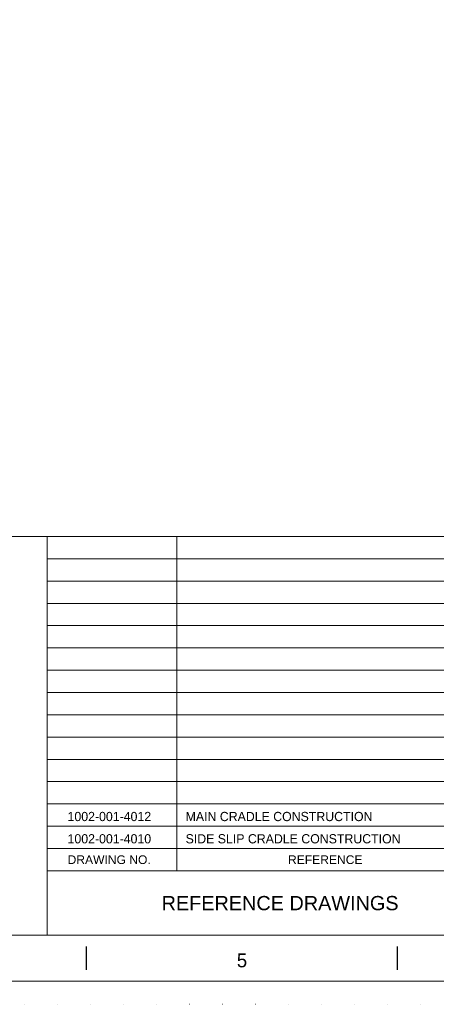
# Model space of a CAD drawing. Header units: millimetres. Extents: x -33820 to -29615, y -714818 to -711848.
# Tile 2 of 14: x -32466 to -32014, y -714818 to -713750. Entities that reach past the tile are written whole.
import ezdxf

# ---------------------------------------------------------------- set-up
doc = ezdxf.new("R2010")
doc.units = ezdxf.units.MM
doc.header["$MEASUREMENT"] = 0
doc.linetypes.add('DGN Style 1', pattern=[35.687127, 0, -35.687127])
doc.styles.get("Standard").update_dxf_attribs({"font": 'arial.ttf'})
doc.styles.add('Style-ENGINEERING', font='ENGINEERING.shx')

# ---------------------------------------------------------------- blocks, each defined once
blk = doc.blocks.new('*U109')
for p, q in [((-135.21, -2.47), (-135.21, 2.53)), ((-67.63, -2.47), (-67.63, 2.53))]:
    blk.add_line(p, q)
at = {"insert": (-101.42, -0.47), "char_height": 3, "attachment_point": 5, "line_spacing_factor": 1.2, "style": 'Style-ENGINEERING'}
blk.add_mtext('5', dxfattribs=at)
blk = doc.blocks.new('*U108')
at = {"color": 7, "linetype": 'Continuous', "lineweight": 0, "flags": 128}
blk.add_lwpolyline([(-415.55, 292.03), (415.45, 292.03), (415.45, -291.97), (-415.55, -291.97), (-415.55, 292.03)], close=True, dxfattribs=at)
at = {"color": 7, "linetype": 'Continuous', "lineweight": 13, "flags": 128}
blk.add_lwpolyline([(-405.55, 282.03), (405.45, 282.03), (405.45, -281.97), (-405.55, -281.97), (-405.55, 282.03)], close=True, dxfattribs=at)
blk.add_blockref('*U109', (0, -287))

msp = doc.modelspace()

# ---------------------------------------------------------------- linework, layer by layer
at = {"color": 7, "lineweight": 13}
for p, q in [((-33745.09, -714310.54), (-29690.09, -714310.54)), ((-32295.33, -714672.86), (-32295.33, -714310.54)), ((-32436.04, -714648.7), (-31404.46, -714648.7)), ((-32436.04, -714648.7), (-31404.46, -714648.7)), ((-32436.04, -714672.86), (-31404.46, -714672.86))]:
    msp.add_line(p, q, dxfattribs=at)
at = {"color": 7, "lineweight": 0}
for p, q in [((-32436.04, -714334.7), (-31404.46, -714334.7)), ((-32436.04, -714358.85), (-31404.46, -714358.85)), ((-32436.04, -714383.01), (-31404.46, -714383.01)), ((-32436.04, -714407.16), (-31404.46, -714407.16)), ((-32436.04, -714431.31), (-31404.46, -714431.31)), ((-32436.04, -714455.47), (-31404.46, -714455.47)), ((-32436.04, -714479.62), (-31404.46, -714479.62)), ((-32436.04, -714503.78), (-31404.46, -714503.78)), ((-32436.04, -714527.93), (-31403.48, -714527.93)), ((-32436.04, -714552.09), (-31404.46, -714552.09)), ((-32436.04, -714576.24), (-31404.46, -714576.24)), ((-32436.04, -714600.4), (-31933.36, -714600.4)), ((-32436.04, -714624.55), (-31404.46, -714624.55))]:
    msp.add_line(p, q, dxfattribs=at)
at = {"color": 7, "linetype": 'DGN Style 1', "lineweight": 0, "flags": 128}
msp.add_lwpolyline([(-33820.09, -711847.68), (-29615.09, -711847.68), (-29615.09, -714817.68), (-33820.09, -714817.68), (-33820.09, -711847.68)], close=True, dxfattribs=at)
at = {"color": 7, "lineweight": 13, "flags": 128}
msp.add_lwpolyline([(-32436.04, -714310.54), (-32436.04, -714742.68)], dxfattribs=at)

# ---------------------------------------------------------------- block references
at = {"xscale": 4.999999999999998, "yscale": 4.999999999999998, "zscale": 4.999999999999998}
msp.add_blockref('*U108', (-31717.36, -713332.83), dxfattribs=at)

# ---------------------------------------------------------------- texts
at = {"char_height": 10, "line_spacing_factor": 1.2, "style": 'Style-ENGINEERING'}
for s, insert, attachment_point in [('1002-001-4012', (-32368.45, -714614.14), 5), ('MAIN CRADLE CONSTRUCTION', (-32285.67, -714614.14), 4), ('1002-001-4010', (-32368.45, -714638.29), 5), ('SIDE SLIP CRADLE CONSTRUCTION', (-32285.67, -714638.29), 4)]:
    msp.add_mtext(s, dxfattribs=dict(at, insert=insert, attachment_point=attachment_point))
at = {"color": 7, "attachment_point": 1, "line_spacing_factor": 0.938532}
for s, insert, char_height, width in [('DRAWING NO. ', (-32413.78, -714656.2), 9.3851, 102.9652), ('REFERENCE ', (-32174.51, -714656.2), 9.385, 102.9652), ('REFERENCE DRAWINGS ', (-32311.71, -714700.24), 15.4144, 395.2784)]:
    msp.add_mtext(s, dxfattribs=dict(at, insert=insert, char_height=char_height, width=width))

doc.saveas('drawing.dxf')
